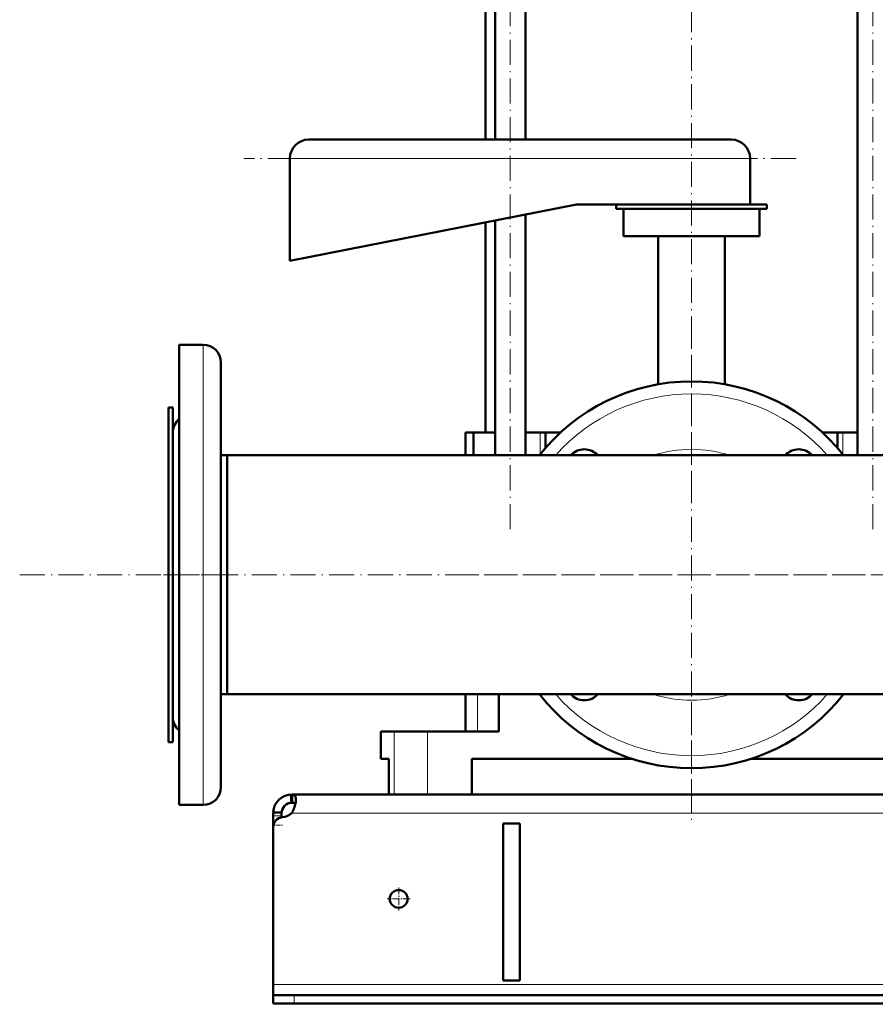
# Model space of a CAD drawing. Extents: x -1976 to 2357, y -1877 to 748.
# Tile 35 of 61: x -425 to -16, y -448 to 23. Entities that reach past the tile are written whole.
import ezdxf

# ---------------------------------------------------------------- set-up
doc = ezdxf.new("R2010")
doc.units = 0
doc.linetypes.add('DASHDOT', pattern=[18.5, 12, -3, 0.5, -3])

msp = doc.modelspace()

# ---------------------------------------------------------------- linework, layer by layer
at = {"color": 7, "linetype": 'DASHDOT', "lineweight": 18}
for p, q in [((-190.06, -221.08), (-190.06, 202.58)), ((-16.81, -221.08), (-16.81, 202.58)), ((-103.43, -205.38), (-103.43, 160.02)), ((-53.43, -43.82), (-317.43, -43.82)), ((-103.43, -122.68), (-103.43, -363.18)), ((-424.64, -242.93), (765.77, -242.93)), ((-325.93, -242.93), (-355.94, -242.93)), ((16.82, -242.93), (-223.68, -242.93)), ((-103.43, -352.71), (-103.43, -295.29))]:
    msp.add_line(p, q, dxfattribs=at)
at = {"color": 7, "lineweight": 50}
for p, q in [((-201.93, -34.82), (-201.93, 102.57)), ((-197.36, -34.82), (-197.36, 102.57)), ((-182.76, -34.82), (-182.76, 102.57)), ((-24.11, -185.78), (-24.11, 102.57)), ((-84.43, -34.82), (-286.43, -34.82)), ((-295.43, -43.82), (-295.43, -92.82)), ((-75.43, -65.82), (-75.43, -43.82)), ((-295.43, -92.82), (-158.43, -65.82)), ((-158.43, -65.82), (-75.43, -65.82)), ((-182.76, -185.78), (-182.76, -70.61)), ((-67.43, -65.93), (-139.43, -65.93)), ((-139.43, -65.93), (-139.43, -67.93)), ((-67.43, -67.93), (-139.43, -67.93)), ((-135.93, -67.93), (-135.93, -80.93)), ((-70.93, -80.93), (-70.93, -67.93)), ((-67.43, -67.93), (-67.43, -65.93)), ((-201.93, -174.93), (-201.93, -74.39)), ((-197.36, -185.78), (-197.36, -73.49)), ((-70.93, -80.93), (-135.93, -80.93)), ((-119.43, -80.93), (-119.43, -151.82)), ((-87.43, -151.82), (-87.43, -80.93)), ((-336.93, -132.89), (-348.43, -132.89)), ((-348.43, -132.89), (-348.43, -242.93)), ((-336.93, -132.89), (-348.43, -132.89)), ((-328.43, -141.39), (-328.43, -242.93)), ((-351.43, -162.93), (-353.43, -162.93)), ((-353.43, -162.93), (-353.43, -313.13)), ((-351.43, -162.93), (-353.43, -162.93)), ((-351.43, -162.93), (-351.43, -313.13)), ((-351.43, -174.89), (-351.43, -242.93)), ((-211.43, -174.93), (-208.27, -174.93)), ((-211.43, -174.93), (-211.43, -185.78)), ((-208.27, -174.93), (-207.67, -174.93)), ((-207.67, -185.78), (-207.67, -174.93)), ((-197.36, -174.93), (-207.67, -174.93)), ((-175.78, -174.93), (-182.76, -174.93)), ((-173.21, -174.93), (-175.78, -174.93)), ((-173.21, -182.2), (-173.21, -174.93)), ((-173.21, -174.93), (-166.14, -174.93)), ((-40.73, -174.93), (-39.49, -174.93)), ((-39.49, -174.93), (-33.66, -174.93)), ((-31.09, -174.93), (-33.66, -174.93)), ((-33.66, -182.2), (-33.66, -174.93)), ((-24.11, -174.93), (-31.09, -174.93)), ((-325.43, -185.78), (-328.44, -185.78)), ((-325.43, -185.78), (-328.43, -185.78)), ((-325.43, -185.78), (-211.44, -185.78)), ((-325.43, -185.78), (-325.43, -293.08)), ((-325.43, -185.78), (-325.43, -242.93)), ((133.12, -185.78), (-325.43, -185.78)), ((-351.43, -242.93), (-351.43, -310.96)), ((-348.43, -242.93), (-348.43, -352.96)), ((-328.43, -242.93), (-328.43, -344.46)), ((-325.43, -242.93), (-325.43, -300.08)), ((-325.43, -293.08), (-325.43, -300.08)), ((-325.43, -300.08), (-328.43, -300.08)), ((618.57, -300.08), (-325.43, -300.08)), ((-211.43, -300.08), (-211.43, -317.93)), ((-195.49, -317.93), (-195.49, -300.08)), ((-353.43, -313.13), (-353.43, -322.93)), ((-351.43, -313.13), (-351.43, -322.93)), ((-251.93, -317.93), (-245.63, -317.93)), ((-251.93, -330.93), (-251.93, -317.93)), ((-245.63, -317.93), (-229.73, -317.93)), ((-229.73, -317.93), (-195.49, -317.93)), ((-351.43, -322.93), (-353.43, -322.93)), ((-248.08, -330.93), (-251.93, -330.93)), ((-248.08, -330.93), (-248.08, -347.93)), ((-131.94, -330.93), (-208.43, -330.93)), ((-208.43, -347.93), (-208.43, -330.93)), ((1.57, -330.93), (-74.93, -330.93)), ((-294.92, -347.94), (-294.71, -351.93)), ((-294.43, -347.94), (-294.43, -347.93)), ((587.57, -347.93), (-294.43, -347.93)), ((-294.43, -347.94), (-294.43, -351.93)), ((-245.63, -347.93), (-248.08, -347.93)), ((-229.73, -347.93), (-245.63, -347.93)), ((-208.43, -347.93), (-229.73, -347.93)), ((-336.93, -352.96), (-348.43, -352.96)), ((-303.43, -356.61), (-299.43, -356.61)), ((-303.43, -358.17), (-303.43, -356.61)), ((-303.42, -356.49), (-299.43, -356.68)), ((-299.43, -358.17), (-299.43, -356.61)), ((-299.43, -356.93), (-299.43, -356.88)), ((-294.75, -356.93), (-294.43, -356.93)), ((-294.43, -356.93), (-294.43, -356.49)), ((-303.43, -362.69), (-303.43, -358.17)), ((-299.43, -358.89), (-299.43, -358.17)), ((-193.43, -436.93), (-193.43, -361.93)), ((-185.43, -361.93), (-193.43, -361.93)), ((-185.43, -361.93), (-185.43, -436.93)), ((-303.43, -362.69), (-303.43, -363.78)), ((-303.43, -363.79), (-303.43, -438.93)), ((-185.43, -436.93), (-193.43, -436.93)), ((-303.43, -438.93), (-303.43, -443.93)), ((-303.43, -443.93), (-303.43, -447.93)), ((-303.43, -443.93), (-293.43, -443.93)), ((586.57, -443.93), (-293.43, -443.93)), ((-303.43, -447.93), (-293.43, -447.93)), ((-293.43, -447.93), (586.57, -447.93))]:
    msp.add_line(p, q, dxfattribs=at)
at = {"color": 7, "lineweight": 18}
for p, q in [((-75.43, -43.82), (-295.43, -43.82)), ((-336.93, -132.89), (-336.93, -242.93)), ((-175.78, -185.28), (-175.78, -174.93)), ((-31.09, -185.28), (-31.09, -174.93)), ((-336.93, -242.93), (-336.93, -352.96)), ((-205.82, -300.08), (-205.82, -317.93)), ((-245.63, -317.93), (-245.63, -347.93)), ((-229.73, -317.93), (-229.73, -347.93)), ((587.57, -356.93), (-294.43, -356.93)), ((-303.43, -358.17), (-299.43, -358.17)), ((-303.43, -362.69), (-303.31, -362.69)), ((596.57, -438.93), (-303.43, -438.93)), ((-293.43, -443.93), (-293.43, -447.93))]:
    msp.add_line(p, q, dxfattribs=at)
at = {"color": 7, "linetype": 'DASHDOT', "lineweight": 18, "ltscale": 0.12}
msp.add_line((-303.83, -362.69), (-299.03, -362.69), dxfattribs=at)
at = {"color": 7, "linetype": 'DASHDOT', "lineweight": 18, "ltscale": 0.27625}
for p, q in [((-243.43, -392.4), (-243.43, -403.45)), ((-237.91, -397.93), (-248.96, -397.93))]:
    msp.add_line(p, q, dxfattribs=at)
at = {"color": 7, "linetype": 'DASHDOT', "lineweight": 18, "ltscale": 0.120015}
msp.add_line((-293.43, -443.53), (-293.43, -448.33), dxfattribs=at)
at = {"color": 7, "lineweight": 50}
for points in [[(-292.56, -350.58), (-292.58, -350.11), (-292.63, -349.68), (-292.76, -349.17), (-292.96, -348.74), (-293.23, -348.4), (-293.47, -348.22), (-293.75, -348.08), (-294.07, -347.99), (-294.43, -347.94)], [(-294.43, -356.49), (-294.1, -355.94), (-293.79, -355.38), (-293.49, -354.74), (-293.23, -354.08), (-292.86, -352.84), (-292.63, -351.63), (-292.56, -350.58)], [(-292.79, -352.56), (-292.96, -352.38), (-293.16, -352.23), (-293.42, -352.11), (-293.72, -352.02), (-294.43, -351.93)]]:
    msp.add_lwpolyline(points, dxfattribs=at)
msp.add_circle((-243.43, -397.93), 4.25, dxfattribs=at)
for centre, radius, start, end in [((-286.43, -43.82), 9, 90, 180), ((-84.43, -43.82), 9, 0, 90), ((-336.93, -141.39), 8.5, 360, 90), ((-336.93, -141.39), 8.5, 0, 90), ((-103.43, -242.93), 92.5, 38.1583, 141.8417), ((-342.93, -174.89), 8.5, 130.3202, 180), ((-154.7, -191.66), 8.75, 42.2628, 137.7372), ((-52.17, -191.66), 8.75, 42.2628, 137.7372), ((-103.43, -242.93), 92.5, 218.1585, 321.8415), ((-154.7, -294.19), 8.75, 222.2646, 317.7354), ((-52.17, -294.19), 8.75, 222.2646, 317.7354), ((-342.93, -310.96), 8.5, 180, 229.6798), ((-336.93, -344.46), 8.5, 270, 360), ((-336.93, -344.46), 8.5, 270, 0), ((-294.43, -356.93), 9, 90, 177.2101), ((-294.43, -356.93), 5, 90, 180), ((-299.56, -351.84), 7, 275.3698, 313.3811), ((-298.43, -363.79), 5, 95.3698, 180)]:
    msp.add_arc(centre, radius, start, end, dxfattribs=at)
at = {"color": 7, "lineweight": 18}
for radius, start, end in [(86.5, 41.3527, 138.6473), (60, 72.2693, 107.7307), (86.5, 221.3529, 318.6471), (60, 252.2699, 287.7301)]:
    msp.add_arc((-103.43, -242.93), radius, start, end, dxfattribs=at)

doc.saveas('drawing.dxf')
